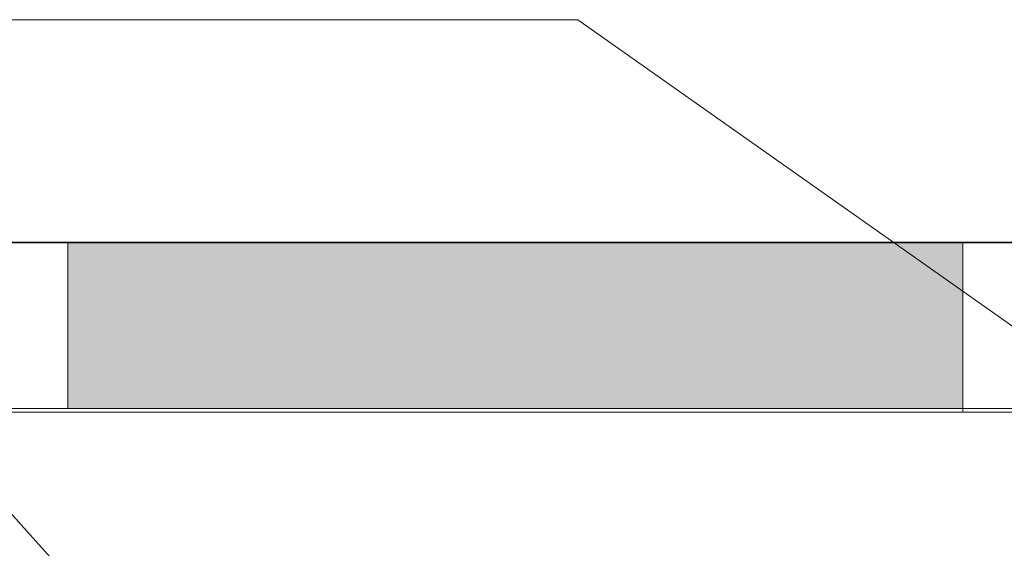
# Model space of a CAD drawing. Header units: millimetres. Extents: x 98865 to 469195, y -12752 to 43452.
# Tile 84 of 98: x 368375 to 376627, y -3411 to 1015. Entities that reach past the tile are written whole.
import ezdxf

# ---------------------------------------------------------------- set-up
doc = ezdxf.new("R2010")
doc.units = ezdxf.units.MM
doc.header["$LTSCALE"] = 0.05
doc.layers.get('0').update_dxf_attribs({"lineweight": 0})
doc.layers.add('005 Column', color=7, linetype='Continuous', lineweight=0)

msp = doc.modelspace()

# ---------------------------------------------------------------- hatches: boundary and pattern name
at = {"lineweight": 0}
h = msp.add_hatch(color=251, dxfattribs=at)
h.paths.add_polyline_path([(331320, -849.9), (328780.5, -849.9), (328780.5, -2239.9), (331320, -2239.9)])
h.paths.add_polyline_path([(360124.3, -2239.9), (360324.3, -2239.9), (360324.3, -849.9), (360124.3, -849.9)])
h.paths.add_polyline_path([(347658.6, -2239.9), (351676.9, -2239.9), (351676.9, -849.9), (347658.6, -849.9)])
h.paths.add_polyline_path([(361022.6, -2239.9), (368078.1, -2239.9), (368078.1, -849.9), (361022.6, -849.9)])
h.paths.add_polyline_path([(339828.9, -2239.9), (346958.6, -2239.9), (346958.6, -849.9), (339828.9, -849.9)])
h.paths.add_polyline_path([(356504, -2239.9), (359422.6, -2239.9), (359422.6, -849.9), (356504, -849.9)])
h.paths.add_polyline_path([(331920, -2239.9), (339128.9, -2239.9), (339128.9, -849.9), (331920, -849.9)])
h.paths.add_polyline_path([(368778.1, -2239.9), (376278.2, -2239.9), (376278.2, -849.9), (368778.1, -849.9)])
h.paths.add_polyline_path([(356244, -849.9), (352376.9, -849.9), (352376.9, -2239.9), (356244, -2239.9)])

# ---------------------------------------------------------------- linework, layer by layer
for points in [[(384319.2, -6919.9), (373053.9, 1015.5), (366938.5, 1015.5)], [(372409.4, -7697.6), (365551.4, -58.2), (361891, -58.2)]]:
    msp.add_lwpolyline(points)
at = {"lineweight": 35}
for points in [[(327193.3, -849.9), (387427.2, -849.9)], [(387427.2, -849.9), (327193.3, -849.9)]]:
    msp.add_lwpolyline(points, dxfattribs=at)
at = {"color": 7, "lineweight": 0}
for points in [[(126573.3, -2239.9), (436414.4, -2239.9)], [(126573.3, -2269.9), (436414.4, -2269.9)]]:
    msp.add_lwpolyline(points, dxfattribs=at)
at = {"layer": '005 Column', "linetype": 'ByBlock'}
for p, q in [((368778.1, -2239.9, 16509.7), (368778.1, -849.7, 16509.7)), ((376278.2, -2269.9, 16509.7), (376278.2, -849.7, 16509.7))]:
    msp.add_line(p, q, dxfattribs=at)

doc.saveas('drawing.dxf')
